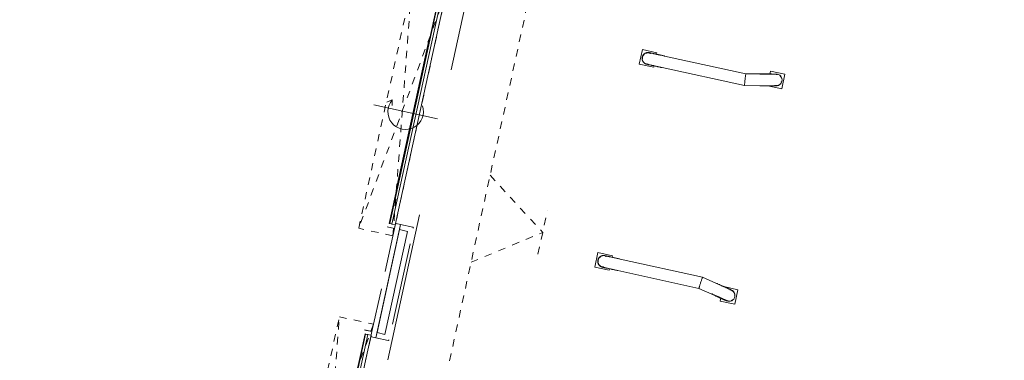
# Model space of a CAD drawing. Header units: metres. Extents: x 233012 to 233264, y 553571 to 554014.
# Tile 44 of 256: x 233163.18 to 233176.46, y 553704.07 to 553708.66. Entities that reach past the tile are written whole.
import ezdxf

# ---------------------------------------------------------------- set-up
doc = ezdxf.new("R2010")
doc.units = ezdxf.units.M
for name, pattern in [('Dash', [0.00635, 0.003175, -0.003175]), ('Hidden 2x', [0.0036, 0.0024, -0.0012]), ('NLCS-HIDDEN', [4, 2, -2])]:
    doc.linetypes.add(name, pattern=pattern)
for name, color, linetype, lineweight in [('A-N---NPP', 251, 'NLCS-HIDDEN', 9), ('A-NL$1_poort', 252, 'Continuous', 5), ('A-NL$1B_3D-modellen_algemeen', 252, 'Continuous', 5), ('A-NL$1B_3D-modellen_algemeen-drsn', 252, 'Continuous', 5), ('A-NL30_deursparing', 252, 'Continuous', 5)]:
    doc.layers.add(name, color=color, linetype=linetype, lineweight=lineweight)

# ---------------------------------------------------------------- blocks, each defined once
blk = doc.blocks.new('NLRS_31_DO_WB_overheaddeur OH1042P 1 raam_Assa Abloy_mie - overheaddeur OH1042P_Assa Abloy_bxh3000x3200-7587013-01_Situatie')
at = {"layer": 'A-NL$1_poort', "linetype": 'Dash'}
for p, q in [((1.67, -0.125), (-1.67, -0.597)), ((-1.67, -0.125), (1.67, -0.597)), ((-1.67, -0.597), (-1.67, -0.125)), ((-1.67, -0.125), (1.67, -0.125)), ((1.67, -0.125), (1.67, -0.597)), ((1.67, -0.597), (-1.67, -0.597))]:
    blk.add_line(p, q, dxfattribs=at)
at = {"layer": 'A-NL$1B_3D-modellen_algemeen'}
for p, q in [((-1.5, -0.125), (-1.57, -0.125)), ((-1.57, -0.125), (-1.57, -0.225)), ((-1.568, -0.225), (-1.568, -0.127)), ((-1.568, -0.127), (-1.5, -0.127)), ((-1.518, -0.13), (-1.518, -0.127)), ((-1.518, -0.171), (-1.518, -0.13)), ((-1.5, -0.127), (-1.5, -0.125)), ((1.5, -0.127), (-1.5, -0.127)), ((1.57, -0.125), (1.5, -0.125)), ((1.5, -0.125), (1.5, -0.127)), ((1.5, -0.127), (1.568, -0.127)), ((1.518, -0.127), (1.518, -0.13)), ((1.518, -0.13), (1.518, -0.171)), ((1.568, -0.127), (1.568, -0.225)), ((1.57, -0.225), (1.57, -0.125)), ((-1.57, -0.225), (-1.568, -0.225)), ((-1.518, -0.183), (-1.518, -0.171)), ((-1.518, -0.171), (1.518, -0.171)), ((-1.518, -0.201), (-1.518, -0.183)), ((-1.518, -0.201), (1.518, -0.201)), ((-1.029, -0.215), (1.031, -0.215)), ((1.518, -0.171), (1.518, -0.183)), ((1.518, -0.183), (1.518, -0.201)), ((1.568, -0.225), (1.57, -0.225))]:
    blk.add_line(p, q, dxfattribs=at)
at = {"layer": 'A-NL30_deursparing'}
for p, q in [((0, 0.127), (0, -0.753)), ((-1.518, -0.201), (-1.518, -0.208)), ((1.518, -0.208), (-1.518, -0.208)), ((-1.518, -0.208), (-1.518, -0.209)), ((-1.518, -0.208), (1.518, -0.208)), ((-1.518, -0.209), (1.518, -0.209)), ((-0.195, -0.209), (-0.305, -0.209)), ((-0.305, -0.209), (-0.195, -0.209)), ((-0.195, -0.209), (-0.295, -0.209)), ((-0.295, -0.209), (-0.195, -0.209)), ((0.195, -0.209), (-0.195, -0.209)), ((0.195, -0.209), (0.295, -0.209)), ((0.295, -0.209), (0.195, -0.209)), ((0.195, -0.209), (0.305, -0.209)), ((0.305, -0.209), (0.195, -0.209)), ((1.518, -0.208), (1.518, -0.201)), ((1.518, -0.209), (1.518, -0.208)), ((-0.117, -0.525), (-0.043, -0.512)), ((-0.117, -0.525), (-0.071, -0.59))]:
    blk.add_line(p, q, dxfattribs=at)
blk.add_arc((0, -0.315), 0.24, 240.8736, 121.6175, dxfattribs=at)
blk = doc.blocks.new('NLRS_31_DO_WB_overheaddeur OH1042P 1 raam_Assa Abloy_mie - overheaddeur OH1042P_Assa Abloy_bxh3000x3200-V86-01_Situatie')
at = {"layer": 'A-NL$1_poort', "linetype": 'Dash'}
for p, q in [((1.67, -0.125), (-1.67, -0.597)), ((-1.67, -0.125), (1.67, -0.597)), ((-1.67, -0.597), (-1.67, -0.125)), ((-1.67, -0.125), (1.67, -0.125)), ((1.67, -0.125), (1.67, -0.597)), ((1.67, -0.597), (-1.67, -0.597))]:
    blk.add_line(p, q, dxfattribs=at)
at = {"layer": 'A-NL$1B_3D-modellen_algemeen'}
for p, q in [((-1.5, -0.125), (-1.57, -0.125)), ((-1.57, -0.125), (-1.57, -0.225)), ((-1.568, -0.225), (-1.568, -0.127)), ((-1.568, -0.127), (-1.5, -0.127)), ((-1.518, -0.13), (-1.518, -0.127)), ((-1.518, -0.171), (-1.518, -0.13)), ((-1.5, -0.127), (-1.5, -0.125)), ((1.5, -0.127), (-1.5, -0.127)), ((1.57, -0.125), (1.5, -0.125)), ((1.5, -0.125), (1.5, -0.127)), ((1.5, -0.127), (1.568, -0.127)), ((1.518, -0.127), (1.518, -0.13)), ((1.518, -0.13), (1.518, -0.171)), ((1.568, -0.127), (1.568, -0.225)), ((1.57, -0.225), (1.57, -0.125)), ((-1.57, -0.225), (-1.568, -0.225)), ((-1.518, -0.183), (-1.518, -0.171)), ((-1.518, -0.171), (1.518, -0.171)), ((-1.518, -0.201), (-1.518, -0.183)), ((-1.518, -0.201), (1.518, -0.201)), ((-1.029, -0.215), (1.031, -0.215)), ((1.518, -0.171), (1.518, -0.183)), ((1.518, -0.183), (1.518, -0.201)), ((1.568, -0.225), (1.57, -0.225))]:
    blk.add_line(p, q, dxfattribs=at)
at = {"layer": 'A-NL30_deursparing'}
for p, q in [((0, 0.127), (0, -0.753)), ((-1.518, -0.201), (-1.518, -0.208)), ((1.518, -0.208), (-1.518, -0.208)), ((-1.518, -0.208), (-1.518, -0.209)), ((-1.518, -0.208), (1.518, -0.208)), ((-1.518, -0.209), (1.518, -0.209)), ((-0.195, -0.209), (-0.305, -0.209)), ((-0.305, -0.209), (-0.195, -0.209)), ((-0.195, -0.209), (-0.295, -0.209)), ((-0.295, -0.209), (-0.195, -0.209)), ((0.195, -0.209), (-0.195, -0.209)), ((0.195, -0.209), (0.295, -0.209)), ((0.295, -0.209), (0.195, -0.209)), ((0.195, -0.209), (0.305, -0.209)), ((0.305, -0.209), (0.195, -0.209)), ((1.518, -0.208), (1.518, -0.201)), ((1.518, -0.209), (1.518, -0.208)), ((-0.117, -0.525), (-0.043, -0.512)), ((-0.117, -0.525), (-0.071, -0.59))]:
    blk.add_line(p, q, dxfattribs=at)
blk.add_arc((0, -0.315), 0.24, 240.8736, 121.6175, dxfattribs=at)
blk = doc.blocks.new('NLRS_90_GM_LB_wieldwinger paar_gen_mie - wieldwinger paar_gen-V88-01_Situatie')
at = {"layer": 'A-NL$1B_3D-modellen_algemeen'}
for p, q in [((233171.576, 553708.256), (233171.533, 553708.061)), ((233171.771, 553708.213), (233171.576, 553708.256)), ((233171.669, 553708.215), (233171.669, 553708.215)), ((233171.767, 553708.193), (233171.771, 553708.213)), ((233171.772, 553708.213), (233171.767, 553708.193)), ((233171.771, 553708.213), (233171.772, 553708.213)), ((233171.533, 553708.061), (233171.729, 553708.018)), ((233171.635, 553708.059), (233171.635, 553708.059)), ((233172.971, 553707.93), (233171.876, 553708.169)), ((233171.729, 553708.018), (233171.733, 553708.038)), ((233171.733, 553708.038), (233171.729, 553708.018)), ((233171.729, 553708.018), (233171.729, 553708.018)), ((233171.842, 553708.014), (233172.953, 553707.771)), ((233173.16, 553707.929), (233172.971, 553707.93)), ((233173.304, 553707.966), (233173.295, 553707.927)), ((233173.499, 553707.923), (233173.304, 553707.966)), ((233173.456, 553707.728), (233173.499, 553707.923)), ((233173.499, 553707.923), (233173.456, 553707.728)), ((233173.499, 553707.923), (233173.499, 553707.923)), ((233172.953, 553707.771), (233173.159, 553707.77)), ((233173.266, 553707.77), (233173.456, 553707.728)), ((233173.456, 553707.728), (233173.456, 553707.728)), ((233170.977, 553705.521), (233170.935, 553705.325)), ((233171.173, 553705.478), (233170.977, 553705.521)), ((233171.071, 553705.479), (233171.071, 553705.479)), ((233171.168, 553705.458), (233171.173, 553705.478)), ((233171.173, 553705.478), (233171.169, 553705.458)), ((233171.173, 553705.478), (233171.173, 553705.478)), ((233172.389, 553705.191), (233171.278, 553705.434)), ((233170.935, 553705.325), (233171.13, 553705.283)), ((233171.037, 553705.324), (233171.037, 553705.324)), ((233171.13, 553705.283), (233171.135, 553705.303)), ((233171.135, 553705.303), (233171.13, 553705.283)), ((233171.13, 553705.283), (233171.13, 553705.283)), ((233171.244, 553705.279), (233172.338, 553705.039)), ((233172.576, 553705.106), (233172.389, 553705.191)), ((233172.338, 553705.039), (233172.511, 553704.961)), ((233172.864, 553705.02), (233172.674, 553705.062)), ((233172.821, 553704.825), (233172.864, 553705.02)), ((233172.864, 553705.02), (233172.821, 553704.825)), ((233172.864, 553705.02), (233172.864, 553705.02)), ((233172.634, 553704.907), (233172.626, 553704.867)), ((233172.626, 553704.867), (233172.821, 553704.825)), ((233172.821, 553704.825), (233172.821, 553704.825))]:
    blk.add_line(p, q, dxfattribs=at)
at = {"layer": 'A-NL$1B_3D-modellen_algemeen', "flags": 128}
for points in [[(233171.575, 553708.154), (233171.575, 553708.157), (233171.576, 553708.16), (233171.577, 553708.163), (233171.578, 553708.166), (233171.58, 553708.169), (233171.581, 553708.172), (233171.582, 553708.175), (233171.584, 553708.178), (233171.586, 553708.18), (233171.587, 553708.183), (233171.589, 553708.185), (233171.591, 553708.188), (233171.593, 553708.19), (233171.596, 553708.193), (233171.598, 553708.195), (233171.6, 553708.197), (233171.603, 553708.199), (233171.605, 553708.201), (233171.608, 553708.203), (233171.61, 553708.205), (233171.613, 553708.206), (233171.616, 553708.208), (233171.619, 553708.209), (233171.622, 553708.21), (233171.625, 553708.212), (233171.628, 553708.213), (233171.631, 553708.214), (233171.634, 553708.214), (233171.637, 553708.215), (233171.64, 553708.216), (233171.643, 553708.216), (233171.646, 553708.216), (233171.649, 553708.216), (233171.653, 553708.217), (233171.656, 553708.216), (233171.659, 553708.216), (233171.662, 553708.216), (233171.665, 553708.215), (233171.668, 553708.215), (233171.669, 553708.215)], [(233171.876, 553708.169), (233171.868, 553708.171), (233171.859, 553708.173), (233171.851, 553708.175), (233171.843, 553708.177), (233171.834, 553708.179), (233171.826, 553708.18), (233171.818, 553708.182), (233171.81, 553708.184), (233171.802, 553708.186), (233171.794, 553708.187), (233171.787, 553708.189), (233171.779, 553708.191), (233171.772, 553708.192), (233171.765, 553708.194), (233171.758, 553708.195), (233171.751, 553708.197), (233171.744, 553708.198), (233171.738, 553708.2), (233171.732, 553708.201), (233171.726, 553708.202), (233171.72, 553708.204), (233171.715, 553708.205), (233171.71, 553708.206), (233171.705, 553708.207), (233171.7, 553708.208), (233171.696, 553708.209), (233171.692, 553708.21), (233171.689, 553708.21), (233171.685, 553708.211), (233171.682, 553708.212), (233171.679, 553708.212), (233171.677, 553708.213), (233171.675, 553708.213), (233171.673, 553708.214), (233171.672, 553708.214), (233171.671, 553708.214), (233171.669, 553708.215)], [(233171.686, 553708.204), (233171.683, 553708.206), (233171.681, 553708.207), (233171.678, 553708.208), (233171.675, 553708.209), (233171.672, 553708.21), (233171.669, 553708.211)], [(233171.635, 553708.059), (233171.632, 553708.06), (233171.629, 553708.061), (233171.626, 553708.062), (233171.623, 553708.063), (233171.62, 553708.064), (233171.617, 553708.066), (233171.614, 553708.067), (233171.612, 553708.069), (233171.609, 553708.07), (233171.606, 553708.072), (233171.604, 553708.074), (233171.601, 553708.076), (233171.599, 553708.078), (233171.597, 553708.08), (233171.594, 553708.083), (233171.592, 553708.085), (233171.59, 553708.087), (233171.588, 553708.09), (233171.586, 553708.092), (233171.585, 553708.095), (233171.583, 553708.098), (233171.582, 553708.101), (233171.58, 553708.103), (233171.579, 553708.106), (233171.578, 553708.109), (233171.577, 553708.112), (233171.576, 553708.115), (233171.575, 553708.118), (233171.574, 553708.122), (233171.574, 553708.125), (233171.573, 553708.128), (233171.573, 553708.131), (233171.573, 553708.134), (233171.573, 553708.137), (233171.573, 553708.141), (233171.573, 553708.144), (233171.573, 553708.147), (233171.574, 553708.15), (233171.574, 553708.153), (233171.575, 553708.154)], [(233171.635, 553708.059), (233171.637, 553708.059), (233171.638, 553708.059), (233171.639, 553708.058), (233171.641, 553708.058), (233171.644, 553708.058), (233171.646, 553708.057), (233171.649, 553708.056), (233171.652, 553708.056), (233171.655, 553708.055), (233171.659, 553708.054), (233171.663, 553708.053), (233171.668, 553708.052), (233171.672, 553708.051), (233171.677, 553708.05), (233171.682, 553708.049), (233171.688, 553708.048), (233171.693, 553708.047), (233171.699, 553708.045), (233171.705, 553708.044), (233171.712, 553708.043), (233171.718, 553708.041), (233171.725, 553708.04), (233171.732, 553708.038), (233171.739, 553708.037), (233171.747, 553708.035), (233171.754, 553708.033), (233171.762, 553708.032), (233171.77, 553708.03), (233171.778, 553708.028), (233171.786, 553708.026), (233171.794, 553708.025), (233171.802, 553708.023), (233171.81, 553708.021), (233171.819, 553708.019), (233171.827, 553708.017), (233171.836, 553708.016), (233171.842, 553708.014)], [(233171.636, 553708.063), (233171.639, 553708.063), (233171.642, 553708.062), (233171.645, 553708.062), (233171.648, 553708.062), (233171.651, 553708.062), (233171.654, 553708.062)], [(233173.397, 553707.925), (233173.386, 553707.926), (233173.383, 553707.926), (233173.381, 553707.927), (233173.379, 553707.927), (233173.377, 553707.927), (233173.374, 553707.927), (233173.372, 553707.927), (233173.369, 553707.927), (233173.366, 553707.927), (233173.362, 553707.927), (233173.359, 553707.927), (233173.355, 553707.927), (233173.35, 553707.927), (233173.346, 553707.927), (233173.341, 553707.927), (233173.336, 553707.927), (233173.33, 553707.927), (233173.324, 553707.927), (233173.318, 553707.927), (233173.312, 553707.928), (233173.306, 553707.928), (233173.299, 553707.928), (233173.292, 553707.928), (233173.285, 553707.928), (233173.278, 553707.928), (233173.27, 553707.928), (233173.263, 553707.928), (233173.255, 553707.928), (233173.247, 553707.928), (233173.239, 553707.928), (233173.231, 553707.928), (233173.222, 553707.928), (233173.214, 553707.928), (233173.206, 553707.928), (233173.197, 553707.928), (233173.188, 553707.929), (233173.18, 553707.929), (233173.171, 553707.929), (233173.163, 553707.929), (233173.16, 553707.929)], [(233173.396, 553707.921), (233173.385, 553707.922), (233173.382, 553707.923), (233173.381, 553707.923), (233173.379, 553707.923), (233173.377, 553707.923), (233173.374, 553707.923), (233173.372, 553707.923), (233173.369, 553707.923), (233173.366, 553707.923), (233173.362, 553707.923), (233173.359, 553707.923), (233173.355, 553707.923), (233173.35, 553707.923), (233173.346, 553707.923), (233173.341, 553707.923), (233173.336, 553707.923), (233173.33, 553707.923), (233173.324, 553707.923), (233173.318, 553707.923), (233173.312, 553707.924), (233173.306, 553707.924), (233173.299, 553707.924), (233173.292, 553707.924), (233173.285, 553707.924), (233173.278, 553707.924), (233173.27, 553707.924), (233173.263, 553707.924), (233173.255, 553707.924), (233173.247, 553707.924), (233173.239, 553707.924), (233173.231, 553707.924), (233173.222, 553707.924), (233173.214, 553707.924), (233173.206, 553707.924), (233173.197, 553707.924), (233173.188, 553707.925), (233173.18, 553707.925), (233173.171, 553707.925), (233173.163, 553707.925), (233173.16, 553707.925)], [(233173.375, 553707.768), (233173.374, 553707.768), (233173.372, 553707.768), (233173.37, 553707.768), (233173.368, 553707.768), (233173.365, 553707.768), (233173.362, 553707.768), (233173.359, 553707.768), (233173.355, 553707.768), (233173.351, 553707.768), (233173.346, 553707.768), (233173.342, 553707.768), (233173.337, 553707.768), (233173.332, 553707.768), (233173.326, 553707.768), (233173.32, 553707.768), (233173.314, 553707.769), (233173.308, 553707.769), (233173.302, 553707.769), (233173.295, 553707.769), (233173.288, 553707.769), (233173.281, 553707.769), (233173.273, 553707.769), (233173.266, 553707.769), (233173.258, 553707.769), (233173.251, 553707.769), (233173.243, 553707.769), (233173.234, 553707.769), (233173.226, 553707.769), (233173.218, 553707.769), (233173.21, 553707.769), (233173.201, 553707.769), (233173.193, 553707.77), (233173.184, 553707.77), (233173.175, 553707.77), (233173.167, 553707.77), (233173.159, 553707.77)], [(233173.364, 553707.773), (233173.374, 553707.772), (233173.375, 553707.772)], [(233171.037, 553705.324), (233171.034, 553705.325), (233171.031, 553705.326), (233171.028, 553705.327), (233171.025, 553705.328), (233171.022, 553705.329), (233171.019, 553705.33), (233171.016, 553705.332), (233171.013, 553705.333), (233171.01, 553705.335), (233171.008, 553705.337), (233171.005, 553705.339), (233171.003, 553705.341), (233171, 553705.343), (233170.998, 553705.345), (233170.996, 553705.347), (233170.994, 553705.35), (233170.992, 553705.352), (233170.99, 553705.355), (233170.988, 553705.357), (233170.986, 553705.36), (233170.985, 553705.363), (233170.983, 553705.365), (233170.982, 553705.368), (233170.98, 553705.371), (233170.979, 553705.374), (233170.978, 553705.377), (233170.977, 553705.38), (233170.976, 553705.383), (233170.976, 553705.386), (233170.975, 553705.389), (233170.975, 553705.393), (233170.974, 553705.396), (233170.974, 553705.399), (233170.974, 553705.402), (233170.974, 553705.405), (233170.975, 553705.408), (233170.975, 553705.412), (233170.975, 553705.415), (233170.976, 553705.418), (233170.976, 553705.419)], [(233170.976, 553705.419), (233170.977, 553705.422), (233170.978, 553705.425), (233170.979, 553705.428), (233170.98, 553705.431), (233170.981, 553705.434), (233170.982, 553705.437), (233170.984, 553705.44), (233170.985, 553705.442), (233170.987, 553705.445), (233170.989, 553705.448), (233170.991, 553705.45), (233170.993, 553705.453), (233170.995, 553705.455), (233170.997, 553705.457), (233170.999, 553705.46), (233171.002, 553705.462), (233171.004, 553705.464), (233171.007, 553705.466), (233171.009, 553705.468), (233171.012, 553705.469), (233171.015, 553705.471), (233171.017, 553705.472), (233171.02, 553705.474), (233171.023, 553705.475), (233171.026, 553705.476), (233171.029, 553705.477), (233171.032, 553705.478), (233171.035, 553705.479), (233171.038, 553705.48), (233171.041, 553705.48), (233171.045, 553705.481), (233171.048, 553705.481), (233171.051, 553705.481), (233171.054, 553705.481), (233171.057, 553705.481), (233171.06, 553705.481), (233171.064, 553705.481), (233171.067, 553705.48), (233171.07, 553705.48), (233171.071, 553705.479)], [(233171.278, 553705.434), (233171.269, 553705.436), (233171.261, 553705.438), (233171.252, 553705.44), (233171.244, 553705.442), (233171.236, 553705.443), (233171.227, 553705.445), (233171.219, 553705.447), (233171.211, 553705.449), (233171.203, 553705.45), (233171.196, 553705.452), (233171.188, 553705.454), (233171.181, 553705.455), (233171.173, 553705.457), (233171.166, 553705.459), (233171.159, 553705.46), (233171.152, 553705.462), (233171.146, 553705.463), (233171.139, 553705.464), (233171.133, 553705.466), (233171.127, 553705.467), (233171.122, 553705.468), (233171.116, 553705.469), (233171.111, 553705.471), (233171.106, 553705.472), (233171.102, 553705.473), (233171.098, 553705.474), (233171.094, 553705.474), (233171.09, 553705.475), (233171.087, 553705.476), (233171.084, 553705.477), (233171.081, 553705.477), (233171.078, 553705.478), (233171.076, 553705.478), (233171.075, 553705.479), (233171.073, 553705.479), (233171.072, 553705.479), (233171.071, 553705.479)], [(233171.088, 553705.469), (233171.085, 553705.47), (233171.082, 553705.472), (233171.079, 553705.473), (233171.076, 553705.474), (233171.074, 553705.475), (233171.071, 553705.475)], [(233171.037, 553705.324), (233171.038, 553705.324), (233171.039, 553705.323), (233171.041, 553705.323), (233171.043, 553705.323), (233171.045, 553705.322), (233171.047, 553705.322), (233171.05, 553705.321), (233171.053, 553705.32), (233171.057, 553705.32), (233171.061, 553705.319), (233171.065, 553705.318), (233171.069, 553705.317), (233171.074, 553705.316), (233171.078, 553705.315), (233171.084, 553705.314), (233171.089, 553705.313), (233171.095, 553705.311), (233171.101, 553705.31), (233171.107, 553705.309), (233171.113, 553705.307), (233171.12, 553705.306), (233171.127, 553705.304), (233171.134, 553705.303), (233171.141, 553705.301), (233171.148, 553705.3), (233171.156, 553705.298), (233171.163, 553705.296), (233171.171, 553705.295), (233171.179, 553705.293), (233171.187, 553705.291), (233171.195, 553705.289), (233171.204, 553705.288), (233171.212, 553705.286), (233171.22, 553705.284), (233171.229, 553705.282), (233171.237, 553705.28), (233171.244, 553705.279)], [(233171.038, 553705.328), (233171.041, 553705.327), (233171.044, 553705.327), (233171.047, 553705.327), (233171.05, 553705.326), (233171.053, 553705.326), (233171.056, 553705.326)], [(233172.773, 553705.018), (233172.772, 553705.018), (233172.771, 553705.019), (233172.769, 553705.02), (233172.767, 553705.021), (233172.764, 553705.022), (233172.761, 553705.023), (233172.758, 553705.024), (233172.755, 553705.026), (233172.751, 553705.028), (233172.747, 553705.029), (233172.743, 553705.031), (233172.738, 553705.033), (233172.734, 553705.035), (233172.729, 553705.038), (233172.723, 553705.04), (233172.718, 553705.042), (233172.712, 553705.045), (233172.706, 553705.048), (233172.7, 553705.05), (233172.694, 553705.053), (233172.687, 553705.056), (233172.681, 553705.059), (233172.674, 553705.062), (233172.667, 553705.065), (233172.66, 553705.069), (233172.652, 553705.072), (233172.645, 553705.075), (233172.637, 553705.079), (233172.63, 553705.082), (233172.622, 553705.085), (233172.615, 553705.089), (233172.607, 553705.092), (233172.599, 553705.096), (233172.591, 553705.099), (233172.583, 553705.103), (233172.576, 553705.106)], [(233172.761, 553705.017), (233172.771, 553705.015), (233172.772, 553705.014)], [(233172.728, 553704.866), (233172.717, 553704.869), (233172.714, 553704.87), (233172.712, 553704.871), (233172.71, 553704.872), (233172.708, 553704.873), (233172.706, 553704.874), (233172.704, 553704.875), (233172.701, 553704.876), (233172.698, 553704.877), (233172.695, 553704.878), (233172.692, 553704.88), (233172.688, 553704.882), (233172.684, 553704.883), (233172.68, 553704.885), (233172.676, 553704.887), (233172.671, 553704.889), (233172.666, 553704.891), (233172.661, 553704.894), (233172.655, 553704.896), (233172.649, 553704.899), (233172.644, 553704.901), (233172.637, 553704.904), (233172.631, 553704.907), (233172.625, 553704.91), (233172.618, 553704.913), (233172.611, 553704.916), (233172.604, 553704.919), (233172.597, 553704.922), (233172.59, 553704.926), (233172.583, 553704.929), (233172.575, 553704.932), (233172.568, 553704.936), (233172.56, 553704.939), (233172.552, 553704.943), (233172.544, 553704.946), (233172.537, 553704.95), (233172.529, 553704.953), (233172.521, 553704.957), (233172.513, 553704.96), (233172.511, 553704.961)], [(233172.728, 553704.87), (233172.718, 553704.873), (233172.715, 553704.874), (233172.714, 553704.875), (233172.712, 553704.876), (233172.71, 553704.876), (233172.708, 553704.877), (233172.706, 553704.878), (233172.703, 553704.879), (233172.7, 553704.881), (233172.697, 553704.882), (233172.694, 553704.884), (233172.69, 553704.885), (233172.686, 553704.887), (233172.682, 553704.889), (233172.677, 553704.891), (233172.672, 553704.893), (233172.667, 553704.895), (233172.662, 553704.897), (233172.657, 553704.9), (233172.651, 553704.902), (233172.645, 553704.905), (233172.639, 553704.908), (233172.633, 553704.911), (233172.626, 553704.914), (233172.62, 553704.917), (233172.613, 553704.92), (233172.606, 553704.923), (233172.599, 553704.926), (233172.592, 553704.929), (233172.584, 553704.933), (233172.577, 553704.936), (233172.569, 553704.939), (233172.562, 553704.943), (233172.554, 553704.946), (233172.546, 553704.95), (233172.538, 553704.953), (233172.53, 553704.957), (233172.523, 553704.96), (233172.515, 553704.964), (233172.512, 553704.965)]]:
    blk.add_lwpolyline(points, dxfattribs=at)
at = {"layer": 'A-NL$1B_3D-modellen_algemeen'}
for centre, major_axis, start_param, end_param in [((233171.652, 553708.137), (0.017, 0.0777), 6.030654, 7.853983), ((233171.652, 553708.137), (0.0161, 0.0738), 0.785395, 1.134942), ((233171.652, 553708.137), (0.0161, 0.0738), 6.053208, 6.926236), ((233171.652, 553708.137), (0.017, 0.0777), 1.570798, 3.403394), ((233171.652, 553708.137), (0.0161, 0.0738), 1.570796, 1.832595), ((233171.652, 553708.137), (0.0161, 0.0738), 1.308996, 1.570795), ((233171.652, 553708.137), (0.0161, 0.0738), 2.094395, 2.356195), ((233171.652, 553708.137), (0.0161, 0.0738), 3.239435, 3.340115), ((233173.38, 553707.847), (0.017, 0.0777), 4.921829, 6.754425), ((233173.38, 553707.847), (0.0161, 0.0738), 6.230825, 6.403257), ((233173.38, 553707.847), (0.017, 0.0777), 3.089233, 4.921829), ((233173.38, 553707.847), (0.0161, 0.0738), 3.089231, 3.9267), ((233173.38, 553707.847), (0.0161, 0.0738), 4.13643, 4.278613), ((233173.38, 553707.847), (0.0161, 0.0738), 5.283172, 5.707229), ((233173.38, 553707.847), (0.0161, 0.0738), 4.45129, 4.570216), ((233171.054, 553705.402), (0.017, 0.0777), 1.570795, 3.394123), ((233171.054, 553705.402), (0.017, 0.0777), 6.021386, 7.853981), ((233171.054, 553705.402), (0.0161, 0.0738), 1.570796, 1.832595), ((233171.054, 553705.402), (0.0161, 0.0738), 1.308996, 1.570795), ((233171.054, 553705.402), (0.0161, 0.0738), 0.785397, 1.047197), ((233171.054, 553705.402), (0.0161, 0.0738), 6.08466, 6.18534), ((233171.054, 553705.402), (0.0161, 0.0738), 2.006648, 2.356194), ((233171.054, 553705.402), (0.0161, 0.0738), 2.498539, 3.371567), ((233172.745, 553704.944), (0.0161, 0.0738), 5.433018, 6.335547), ((233172.745, 553704.944), (0.017, 0.0777), 4.502951, 6.335546), ((233172.745, 553704.944), (0.017, 0.0777), 2.670354, 4.502949), ((233172.745, 553704.944), (0.0161, 0.0738), 3.021524, 3.193956), ((233172.745, 553704.944), (0.0161, 0.0738), 3.717549, 4.141606), ((233172.745, 553704.944), (0.0161, 0.0738), 5.146166, 5.288349), ((233172.745, 553704.944), (0.0161, 0.0738), 4.854562, 4.973488)]:
    blk.add_ellipse(centre, major_axis=major_axis, ratio=0.9998, start_param=start_param, end_param=end_param, dxfattribs=at)
for points, knots in [([(233172.971, 553707.93), (233172.971, 553707.93), (233172.97, 553707.928), (233172.969, 553707.92), (233172.967, 553707.907), (233172.965, 553707.891), (233172.963, 553707.872), (233172.961, 553707.851), (233172.958, 553707.83), (233172.956, 553707.811), (233172.955, 553707.794), (233172.954, 553707.781), (233172.953, 553707.773), (233172.953, 553707.771), (233172.953, 553707.771)], [0.0013236, 0.0013236, 0.0013236, 0.0013236, 0.0833333, 0.1666667, 0.25, 0.3333333, 0.4166667, 0.5, 0.5833333, 0.6666667, 0.75, 0.8333333, 0.9166667, 1, 1, 1, 1]), ([(233172.389, 553705.191), (233172.389, 553705.191), (233172.388, 553705.189), (233172.385, 553705.182), (233172.38, 553705.17), (233172.375, 553705.154), (233172.369, 553705.135), (233172.362, 553705.115), (233172.355, 553705.096), (233172.35, 553705.077), (233172.344, 553705.061), (233172.341, 553705.049), (233172.339, 553705.041), (233172.338, 553705.039), (233172.338, 553705.039)], [0, 0, 0, 0, 0.0833333, 0.1666667, 0.25, 0.3333333, 0.4166667, 0.5, 0.5833333, 0.6666667, 0.75, 0.8333333, 0.9166667, 0.9986764, 0.9986764, 0.9986764, 0.9986764])]:
    blk.add_open_spline(points, degree=3, knots=knots, dxfattribs=at)

msp = doc.modelspace()

# ---------------------------------------------------------------- linework, layer by layer
at = {"layer": 'A-N---NPP', "linetype": 'Hidden 2x'}
for p, q in [((233164.273, 553682.57), (233181.824, 553762.772)), ((233169.524, 553706.562), (233170.232, 553705.793)), ((233170.168, 553705.5), (233170.297, 553706.086)), ((233169.267, 553705.39), (233170.232, 553705.793))]:
    msp.add_line(p, q, dxfattribs=at)
at = {"layer": 'A-N---NPP', "flags": 128}
msp.add_lwpolyline([(233208.526, 553888.618), (233228.609, 553980.395), (233099.954, 554008.548), (233025.404, 553667.867), (233154.055, 553639.689), (233189.361, 553801.036), (233206.475, 553797.378), (233225.622, 553884.877)], close=True, dxfattribs=at)
at = {"layer": 'A-NL$1B_3D-modellen_algemeen-drsn'}
for p, q in [((233167.984, 553704.374), (233168.317, 553705.898)), ((233168.302, 553705.83), (233167.999, 553704.443)), ((233168.106, 553704.419), (233168.41, 553705.806)), ((233168.234, 553705.845), (233168.108, 553705.268)), ((233168.259, 553705.911), (233168.247, 553705.903)), ((233168.317, 553705.898), (233168.259, 553705.911)), ((233168.317, 553705.898), (233168.302, 553705.83)), ((233168.41, 553705.806), (233168.302, 553705.83)), ((233168.483, 553705.862), (233168.317, 553705.898)), ((233168.491, 553705.85), (233168.483, 553705.862)), ((233168.208, 553704.556), (233168.445, 553705.64)), ((233168.057, 553705.034), (233167.93, 553704.458)), ((233167.918, 553704.399), (233167.925, 553704.387)), ((233167.925, 553704.387), (233167.984, 553704.374)), ((233167.999, 553704.443), (233167.984, 553704.374)), ((233167.984, 553704.374), (233168.15, 553704.338)), ((233167.999, 553704.443), (233168.106, 553704.419)), ((233168.15, 553704.338), (233168.162, 553704.346))]:
    msp.add_line(p, q, dxfattribs=at)

# ---------------------------------------------------------------- block references
at = {"layer": 'A-NL$1B_3D-modellen_algemeen'}
msp.add_blockref('NLRS_90_GM_LB_wieldwinger paar_gen_mie - wieldwinger paar_gen-V88-01_Situatie', (0, 0), dxfattribs=at)
at = {"layer": 'A-NL30_deursparing', "rotation": 257.6567290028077}
for name, p in [('NLRS_31_DO_WB_overheaddeur OH1042P 1 raam_Assa Abloy_mie - overheaddeur OH1042P_Assa Abloy_bxh3000x3200-V86-01_Situatie', (233168.692, 553707.352)), ('NLRS_31_DO_WB_overheaddeur OH1042P 1 raam_Assa Abloy_mie - overheaddeur OH1042P_Assa Abloy_bxh3000x3200-7587013-01_Situatie', (233167.717, 553702.897))]:
    msp.add_blockref(name, p, dxfattribs=at)

doc.saveas('drawing.dxf')
